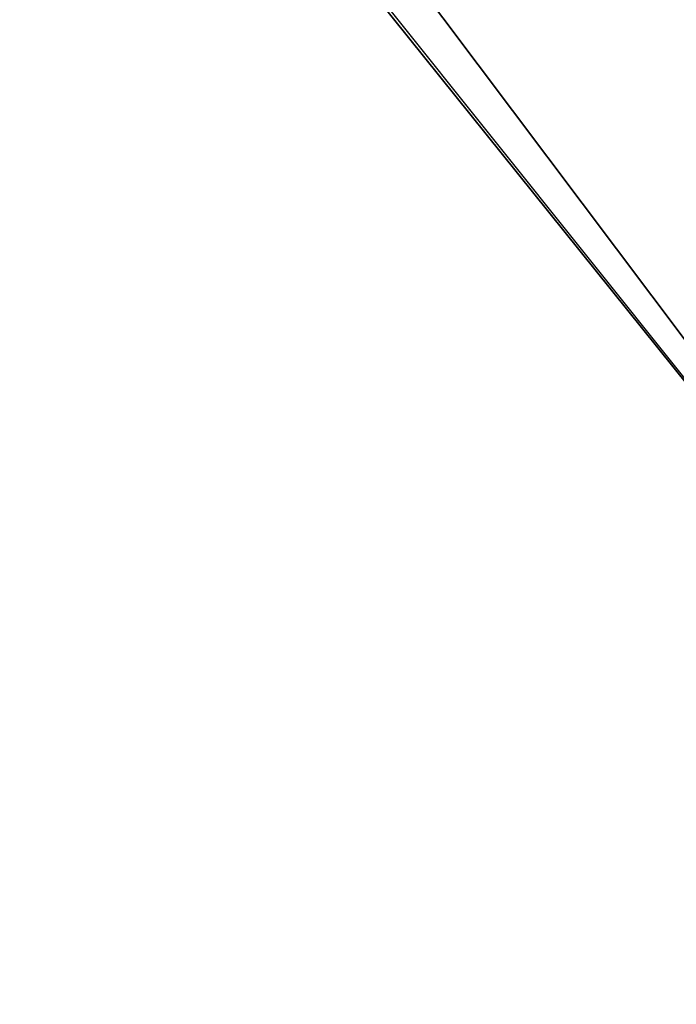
# Model space of a CAD drawing. Header units: millimetres. Extents: x -4 to 636, y -4 to 636.
# Tile 142 of 256: x 66.78 to 72.67, y 104.22 to 113.05. Entities that reach past the tile are written whole.
import ezdxf

# ---------------------------------------------------------------- set-up
doc = ezdxf.new("R2010")
doc.units = ezdxf.units.MM
doc.header["$LTSCALE"] = 25.4
doc.layers.get('0').update_dxf_attribs({"true_color": 0xff5454})

# ---------------------------------------------------------------- blocks, each defined once
blk = doc.blocks.new('AGNES-ROUND-LED-8210-8206-8188-8185.STL')
at = {"color": 7, "true_color": 0xffffff}
mesh = blk.add_polyface(dxfattribs=at)
corners = [(51.5466, 148.73, 1.9938), (81.7844, 108.4908, 0.089), (81.7844, 108.4908, 1.9938), (51.5466, 148.73, 0.089)]
mesh.append_faces([[corners[k] for k in face] for face in [(0, 1, 2), (1, 0, 3)]], dxfattribs={"vtx0": -1, "color": 7})
mesh = blk.add_polyface(dxfattribs=at)
corners = [(49.8043, 147.6282, -32.911), (80.2414, 107.1238, -33.911), (80.2414, 107.1238, -32.911), (49.8043, 147.6282, -33.911)]
mesh.append_faces([[corners[k] for k in face] for face in [(0, 1, 2), (1, 0, 3)]], dxfattribs={"vtx0": -1, "color": 7})
mesh = blk.add_polyface(dxfattribs=at)
corners = [(46.2761, 145.3971, -10.2647), (77.1168, 104.3556, -33.2647), (57.8153, 128.3882, -33.2647)]
mesh.append_faces([[corners[k] for k in face] for face in [(0, 1, 2)]], dxfattribs={"color": 7})
mesh = blk.add_polyface(dxfattribs=at)
corners = [(46.2761, 145.3971, -10.2647), (77.1168, 104.3556, -10.2647), (77.1168, 104.3556, -33.2647)]
mesh.append_faces([[corners[k] for k in face] for face in [(0, 1, 2)]], dxfattribs={"color": 7})
mesh = blk.add_polyface(dxfattribs=at)
corners = [(71.8527, 132.5083, 7.4965), (101.0891, 92.2585, 1.1271), (67.9974, 129.6112, 1.1271), (104.4297, 95.7364, 7.4965)]
mesh.append_faces([[corners[k] for k in face] for face in [(0, 1, 2), (1, 0, 3)]], dxfattribs={"vtx0": -1, "color": 7})
mesh = blk.add_polyface(dxfattribs=at)
corners = [(100.3054, 91.4426, 1.9938), (71.3269, 132.1132, 8.9889), (67.093, 128.9316, 1.9938), (103.9741, 95.2621, 8.9889)]
mesh.append_faces([[corners[k] for k in face] for face in [(0, 1, 2), (1, 0, 3)]], dxfattribs={"vtx0": -1, "color": 7})
mesh = blk.add_polyface(dxfattribs=at)
corners = [(67.9974, 129.6112, 1.1271), (100.4797, 91.6241, 0.089), (67.2942, 129.0828, 0.089), (101.0891, 92.2585, 1.1271)]
mesh.append_faces([[corners[k] for k in face] for face in [(0, 1, 2), (1, 0, 3)]], dxfattribs={"vtx0": -1, "color": 7})
mesh = blk.add_polyface(dxfattribs=at)
corners = [(57.8769, 128.433, -33.6474), (57.8153, 128.3882, -33.2647), (77.1168, 104.3556, -33.2647)]
mesh.append_faces([[corners[k] for k in face] for face in [(0, 1, 2)]], dxfattribs={"color": 7})

msp = doc.modelspace()

# ---------------------------------------------------------------- block references
at = {"color": 0}
msp.add_blockref('AGNES-ROUND-LED-8210-8206-8188-8185.STL', (0, 0), dxfattribs=at)

doc.saveas('drawing.dxf')
